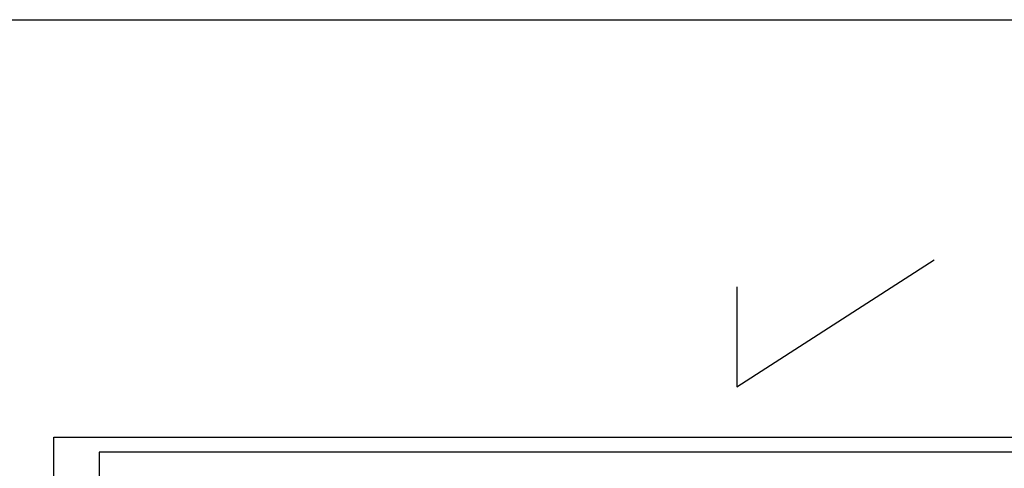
# Model space of a CAD drawing. Extents: x -119078 to 1619993, y 264752 to 340742.
# Tile 72 of 220: x 420141 to 452734, y 325881 to 340742. Entities that reach past the tile are written whole.
import ezdxf

# ---------------------------------------------------------------- set-up
doc = ezdxf.new("R2010")
doc.units = 0
doc.header["$MEASUREMENT"] = 0
doc.linetypes.add('CONTI', pattern=[0])
doc.layers.get('0').update_dxf_attribs({"color": 250, "linetype": 'CONTI'})
doc.layers.add('PDF _Геометрия', color=250, linetype='Continuous')

msp = doc.modelspace()

# ---------------------------------------------------------------- linework, layer by layer
at = {"color": 3}
for p, q in [((443884.45, 328582.613), (450413.077, 332791.002)), ((443884.45, 331891.499), (443884.45, 328582.613))]:
    msp.add_line(p, q, dxfattribs=at)
msp.add_lwpolyline([(919564.339, 264752.208), (-119077.586, 264752.208), (-119077.586, 340741.932), (919564.339, 340741.932)], close=True, dxfattribs=at)
at = {"layer": 'PDF _Геометрия', "lineweight": -3}
msp.add_lwpolyline([(421270.449, 297220.374), (421270.449, 326913.75), (484264.096, 326913.75), (484264.096, 297220.374)], close=True, dxfattribs=at)
at = {"layer": 'PDF _Геометрия', "lineweight": 30}
msp.add_lwpolyline([(422769.088, 297715.687), (483768.783, 297715.687), (483768.783, 326418.437), (422769.088, 326418.437)], close=True, dxfattribs=at)

doc.saveas('drawing.dxf')
